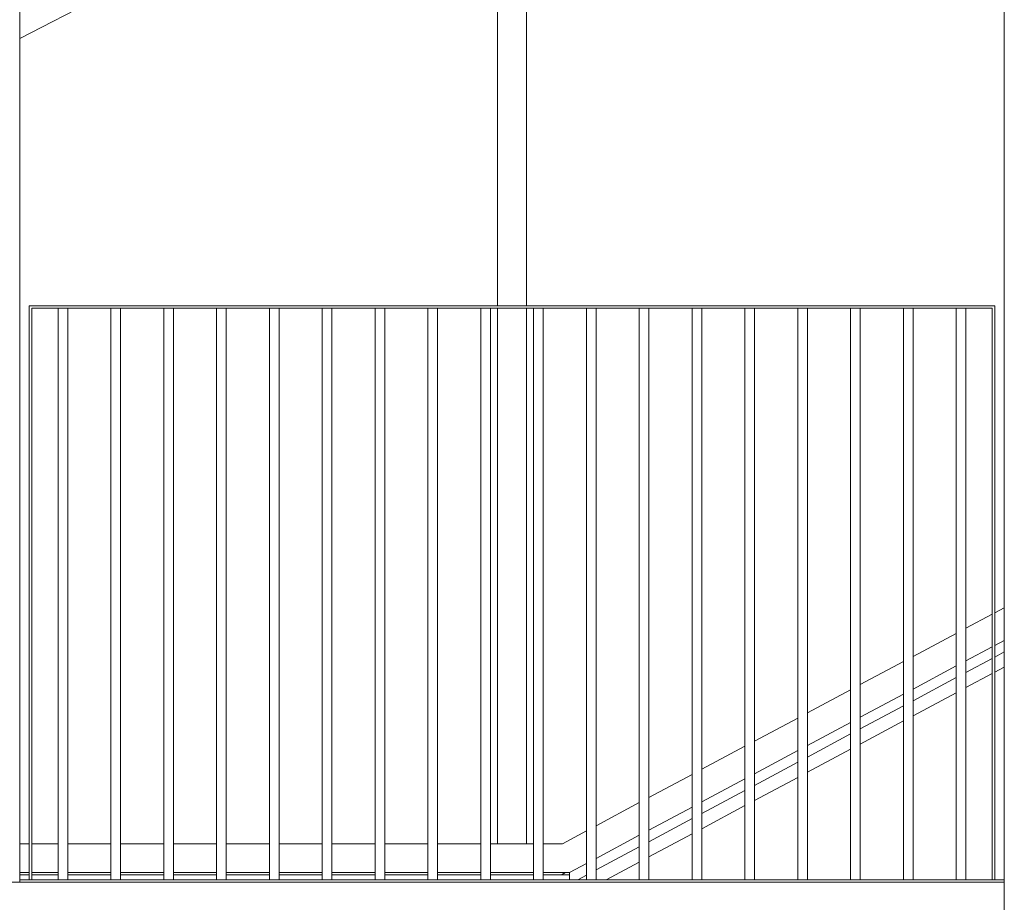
# Model space of a CAD drawing. Header units: millimetres. Extents: x -65 to 293624, y -1905 to 31061.
# Tile 190 of 256: x 117707 to 119757, y 16299 to 18137. Entities that reach past the tile are written whole.
import ezdxf

# ---------------------------------------------------------------- set-up
doc = ezdxf.new("R2010")
doc.units = ezdxf.units.MM
doc.header["$MEASUREMENT"] = 0
for name, color, linetype in [('1244 Fassaadivarustus.AR', 7, 'Continuous'), ('1245 Klaasfassaadid.AR', 7, 'Continuous'), ('1251 Rõdupiirded.AR', 7, 'Continuous'), ('1253 Terrassipostid.AR', 7, 'Continuous'), ('1253 Välisterrassid.AR', 7, 'Continuous'), ('1322 Põrandakatted.SA', 7, 'Continuous'), ('1326 Seinapinnad.SA', 7, 'Continuous')]:
    doc.layers.add(name, color=color, linetype=linetype)

# ---------------------------------------------------------------- blocks, each defined once
blk = doc.blocks.new('Section Element_1063_3', base_point=(20443.1, 12361.4))
at = {"layer": '1253 Terrassipostid.AR', "color": 7, "linetype": 'Continuous', "lineweight": 13}
for p, q in [((119756.9, 16346.4), (119756.9, 19258.3)), ((119756.9, 15990.4), (119756.9, 16346.4))]:
    blk.add_line(p, q, dxfattribs=at)
blk = doc.blocks.new('Section Element_1093_3', base_point=(20443.1, 12361.4))
at = {"layer": '1253 Terrassipostid.AR', "color": 7, "linetype": 'Continuous', "lineweight": 13}
blk.add_line((117706.9, 18191.2), (117706.9, 16346.4), dxfattribs=at)
blk = doc.blocks.new('Section Element_1114_3', base_point=(20443.1, 12361.4))
at = {"layer": '1244 Fassaadivarustus.AR', "color": 7, "linetype": 'Continuous', "lineweight": 13}
for p, q in [((120926, 17445.2), (120881.9, 17421.6)), ((120861.9, 17410.9), (120771.9, 17362.9)), ((120933, 17417.3), (120881.9, 17390)), ((120861.9, 17379.3), (120771.9, 17331.3)), ((120751.9, 17352.2), (120661.9, 17304.1)), ((120751.9, 17320.6), (120661.9, 17272.5)), ((120641.9, 17293.4), (120551.9, 17245.4)), ((120641.9, 17261.8), (120551.9, 17213.8)), ((120531.9, 17234.7), (120441.9, 17186.6)), ((120531.9, 17203.1), (120441.9, 17155)), ((120421.9, 17175.9), (120331.9, 17127.9)), ((120421.9, 17144.3), (120331.9, 17096.3)), ((120311.9, 17117.2), (120221.9, 17069.1)), ((120311.9, 17085.6), (120221.9, 17037.5)), ((120201.9, 17058.4), (120111.9, 17010.4)), ((120201.9, 17026.8), (120111.9, 16978.8)), ((120091.9, 16999.7), (120001.9, 16951.6)), ((120091.9, 16968.1), (120001.9, 16920)), ((119981.9, 16940.9), (119926.9, 16911.6)), ((119921.9, 16908.9), (119907.3, 16901.1)), ((119981.9, 16909.3), (119926.9, 16880)), ((119921.9, 16877.3), (119907.3, 16869.5)), ((119756.9, 16820.8), (119736.9, 16810.1)), ((119731.9, 16807.4), (119676.9, 16778)), ((119731.9, 16775.8), (119676.9, 16746.4)), ((119756.9, 16789.2), (119736.9, 16778.5)), ((119656.9, 16767.4), (119566.9, 16719.3)), ((119656.9, 16735.8), (119566.9, 16687.7)), ((119546.9, 16708.6), (119456.9, 16660.5)), ((119546.9, 16677), (119456.9, 16628.9)), ((119436.9, 16649.9), (119346.9, 16601.8)), ((119436.9, 16618.3), (119346.9, 16570.2)), ((119326.9, 16591.1), (119236.9, 16543)), ((119326.9, 16559.5), (119236.9, 16511.4)), ((119216.9, 16532.4), (119126.9, 16484.3)), ((119216.9, 16500.8), (119126.9, 16452.7)), ((119106.9, 16473.6), (119016.9, 16425.5)), ((119106.9, 16442), (119016.9, 16393.9)), ((118996.9, 16414.9), (118906.9, 16366.8)), ((118996.9, 16383.3), (118927.9, 16346.4)), ((118851.7, 16346.4), (118851.7, 16361.4)), ((118886.9, 16356.1), (118868.8, 16346.4))]:
    blk.add_line(p, q, dxfattribs=at)
blk = doc.blocks.new('Section Element_1127_3', base_point=(20443.1, 12361.4))
at = {"layer": '1253 Välisterrassid.AR', "color": 7, "linetype": 'Continuous', "lineweight": 13}
blk.add_line((117556.9, 16341.4), (117706.9, 16341.4), dxfattribs=at)
blk = doc.blocks.new('Section Element_1222_3', base_point=(20443.1, 12361.4))
at = {"layer": '1245 Klaasfassaadid.AR', "color": 7, "linetype": 'Continuous', "lineweight": 13}
for p, q in [((118761.9, 17541.4), (118761.9, 18646.4)), ((118701.9, 17541.4), (118701.9, 18615.3)), ((118701.9, 16421.4), (118701.9, 17536.4)), ((118761.9, 16421.4), (118761.9, 17536.4)), ((118761.9, 16421.4), (118701.9, 16421.4))]:
    blk.add_line(p, q, dxfattribs=at)
blk = doc.blocks.new('Section Element_1223_3', base_point=(20443.1, 12361.4))
at = {"layer": '1245 Klaasfassaadid.AR', "color": 7, "linetype": 'Continuous', "lineweight": 13}
blk.add_line((117706.9, 18098.4), (118701.9, 18615.3), dxfattribs=at)
blk = doc.blocks.new('Section Element_1332_3', base_point=(20443.1, 12361.4))
at = {"layer": '1326 Seinapinnad.SA', "color": 7, "linetype": 'Continuous', "lineweight": 13}
for p, q in [((118843.4, 16361.4), (118834.7, 16356.9)), ((118834.7, 16356.9), (118851.7, 16356.9))]:
    blk.add_line(p, q, dxfattribs=at)
blk = doc.blocks.new('Section Element_1345_3', base_point=(20443.1, 12361.4))
at = {"layer": '1245 Klaasfassaadid.AR', "color": 7, "linetype": 'Continuous', "lineweight": 13}
for p, q in [((117726.9, 16421.4), (117706.9, 16421.4)), ((117786.9, 16421.4), (117731.9, 16421.4)), ((117896.9, 16421.4), (117806.9, 16421.4)), ((118006.9, 16421.4), (117916.9, 16421.4)), ((118116.9, 16421.4), (118026.9, 16421.4)), ((118226.9, 16421.4), (118136.9, 16421.4)), ((118336.9, 16421.4), (118246.9, 16421.4)), ((118446.9, 16421.4), (118356.9, 16421.4)), ((118556.9, 16421.4), (118466.9, 16421.4)), ((118666.9, 16421.4), (118576.9, 16421.4)), ((118701.9, 16421.4), (118686.9, 16421.4)), ((117726.9, 16361.4), (117706.9, 16361.4)), ((117786.9, 16361.4), (117731.9, 16361.4)), ((117896.9, 16361.4), (117806.9, 16361.4)), ((118006.9, 16361.4), (117916.9, 16361.4)), ((118116.9, 16361.4), (118026.9, 16361.4)), ((118226.9, 16361.4), (118136.9, 16361.4)), ((118336.9, 16361.4), (118246.9, 16361.4)), ((118446.9, 16361.4), (118356.9, 16361.4)), ((118556.9, 16361.4), (118466.9, 16361.4)), ((118666.9, 16361.4), (118576.9, 16361.4)), ((118731.9, 16361.4), (118686.9, 16361.4))]:
    blk.add_line(p, q, dxfattribs=at)
blk = doc.blocks.new('Section Element_1346_3', base_point=(20443.1, 12361.4))
at = {"layer": '1245 Klaasfassaadid.AR', "color": 7, "linetype": 'Continuous', "lineweight": 13}
for p, q in [((118776.9, 16421.4), (118761.9, 16421.4)), ((118836.7, 16421.4), (118796.9, 16421.4)), ((118776.9, 16361.4), (118731.9, 16361.4)), ((118851.7, 16361.4), (118796.9, 16361.4))]:
    blk.add_line(p, q, dxfattribs=at)
blk = doc.blocks.new('Section Element_1347_3', base_point=(20443.1, 12361.4))
at = {"layer": '1245 Klaasfassaadid.AR', "color": 7, "linetype": 'Continuous', "lineweight": 13}
for p, q in [((119756.9, 16912.9), (119736.9, 16902.2)), ((119731.9, 16899.5), (119676.9, 16870.2)), ((119656.9, 16859.5), (119566.9, 16811.4)), ((119731.9, 16831.5), (119676.9, 16802.1)), ((119756.9, 16844.9), (119736.9, 16834.2)), ((119546.9, 16800.7), (119456.9, 16752.7)), ((119656.9, 16791.5), (119566.9, 16743.4)), ((119436.9, 16742), (119346.9, 16693.9)), ((119546.9, 16732.7), (119456.9, 16684.6)), ((119326.9, 16683.2), (119236.9, 16635.2)), ((119436.9, 16674), (119346.9, 16625.9)), ((119216.9, 16624.5), (119126.9, 16576.4)), ((119326.9, 16615.2), (119236.9, 16567.1)), ((119106.9, 16565.7), (119016.9, 16517.7)), ((119216.9, 16556.5), (119126.9, 16508.4)), ((118996.9, 16507), (118906.9, 16458.9)), ((119106.9, 16497.7), (119016.9, 16449.6)), ((118886.9, 16448.2), (118836.7, 16421.4)), ((118996.9, 16439), (118906.9, 16390.9)), ((118886.9, 16380.2), (118851.7, 16361.4))]:
    blk.add_line(p, q, dxfattribs=at)
blk = doc.blocks.new('Section Element_1426_3', base_point=(20443.1, 12361.4))
at = {"layer": '1322 Põrandakatted.SA', "color": 7, "linetype": 'Continuous', "lineweight": 13}
for p, q in [((117706.9, 16356.4), (117726.9, 16356.4)), ((117731.9, 16356.4), (117786.9, 16356.4)), ((117806.9, 16356.4), (117896.9, 16356.4)), ((117916.9, 16356.4), (118006.9, 16356.4)), ((118026.9, 16356.4), (118116.9, 16356.4)), ((118136.9, 16356.4), (118226.9, 16356.4)), ((118246.9, 16356.4), (118336.9, 16356.4)), ((118356.9, 16356.4), (118446.9, 16356.4)), ((118466.9, 16356.4), (118556.9, 16356.4)), ((118576.9, 16356.4), (118666.9, 16356.4)), ((118686.9, 16356.4), (118776.9, 16356.4)), ((118796.9, 16356.4), (118851.7, 16356.4))]:
    blk.add_line(p, q, dxfattribs=at)
blk = doc.blocks.new('Section Element_2092_3', base_point=(20443.1, 12361.4))
at = {"layer": '1251 Rõdupiirded.AR', "color": 7, "linetype": 'Continuous', "lineweight": 13}
for p, q in [((118896.9, 17541.4), (118786.9, 17541.4)), ((118896.9, 17536.4), (118786.9, 17536.4))]:
    blk.add_line(p, q, dxfattribs=at)
blk = doc.blocks.new('Section Element_2093_3', base_point=(20443.1, 12361.4))
at = {"layer": '1251 Rõdupiirded.AR', "color": 7, "linetype": 'Continuous', "lineweight": 13}
for p, q in [((118126.9, 17541.4), (118016.9, 17541.4)), ((118126.9, 17536.4), (118016.9, 17536.4))]:
    blk.add_line(p, q, dxfattribs=at)
blk = doc.blocks.new('Section Element_2094_3', base_point=(20443.1, 12361.4))
at = {"layer": '1251 Rõdupiirded.AR', "color": 7, "linetype": 'Continuous', "lineweight": 13}
for p, q in [((118236.9, 17541.4), (118126.9, 17541.4)), ((118236.9, 17536.4), (118126.9, 17536.4))]:
    blk.add_line(p, q, dxfattribs=at)
blk = doc.blocks.new('Section Element_2095_3', base_point=(20443.1, 12361.4))
at = {"layer": '1251 Rõdupiirded.AR', "color": 7, "linetype": 'Continuous', "lineweight": 13}
for p, q in [((118016.9, 17541.4), (117906.9, 17541.4)), ((118016.9, 17536.4), (117906.9, 17536.4))]:
    blk.add_line(p, q, dxfattribs=at)
blk = doc.blocks.new('Section Element_2096_3', base_point=(20443.1, 12361.4))
at = {"layer": '1251 Rõdupiirded.AR', "color": 7, "linetype": 'Continuous', "lineweight": 13}
for p, q in [((118346.9, 17541.4), (118236.9, 17541.4)), ((118346.9, 17536.4), (118236.9, 17536.4))]:
    blk.add_line(p, q, dxfattribs=at)
blk = doc.blocks.new('Section Element_2097_3', base_point=(20443.1, 12361.4))
at = {"layer": '1251 Rõdupiirded.AR', "color": 7, "linetype": 'Continuous', "lineweight": 13}
for p, q in [((118456.9, 17541.4), (118346.9, 17541.4)), ((118456.9, 17536.4), (118346.9, 17536.4))]:
    blk.add_line(p, q, dxfattribs=at)
blk = doc.blocks.new('Section Element_2098_3', base_point=(20443.1, 12361.4))
at = {"layer": '1251 Rõdupiirded.AR', "color": 7, "linetype": 'Continuous', "lineweight": 13}
for p, q in [((118566.9, 17541.4), (118456.9, 17541.4)), ((118566.9, 17536.4), (118456.9, 17536.4))]:
    blk.add_line(p, q, dxfattribs=at)
blk = doc.blocks.new('Section Element_2099_3', base_point=(20443.1, 12361.4))
at = {"layer": '1251 Rõdupiirded.AR', "color": 7, "linetype": 'Continuous', "lineweight": 13}
for p, q in [((118676.9, 17541.4), (118566.9, 17541.4)), ((118676.9, 17536.4), (118566.9, 17536.4))]:
    blk.add_line(p, q, dxfattribs=at)
blk = doc.blocks.new('Section Element_2100_3', base_point=(20443.1, 12361.4))
at = {"layer": '1251 Rõdupiirded.AR', "color": 7, "linetype": 'Continuous', "lineweight": 13}
for p, q in [((118786.9, 17541.4), (118676.9, 17541.4)), ((118786.9, 17536.4), (118676.9, 17536.4))]:
    blk.add_line(p, q, dxfattribs=at)
blk = doc.blocks.new('Section Element_2101_3', base_point=(20443.1, 12361.4))
at = {"layer": '1251 Rõdupiirded.AR', "color": 7, "linetype": 'Continuous', "lineweight": 13}
for p, q in [((117906.9, 17541.4), (117796.9, 17541.4)), ((117906.9, 17536.4), (117796.9, 17536.4))]:
    blk.add_line(p, q, dxfattribs=at)
blk = doc.blocks.new('Section Element_2102_3', base_point=(20443.1, 12361.4))
at = {"layer": '1251 Rõdupiirded.AR', "color": 7, "linetype": 'Continuous', "lineweight": 13}
for p, q in [((117786.9, 16346.4), (117786.9, 17536.4)), ((117806.9, 16346.4), (117806.9, 17536.4))]:
    blk.add_line(p, q, dxfattribs=at)
blk = doc.blocks.new('Section Element_2103_3', base_point=(20443.1, 12361.4))
at = {"layer": '1251 Rõdupiirded.AR', "color": 7, "linetype": 'Continuous', "lineweight": 13}
for p, q in [((117896.9, 16346.4), (117896.9, 17536.4)), ((117916.9, 16346.4), (117916.9, 17536.4))]:
    blk.add_line(p, q, dxfattribs=at)
blk = doc.blocks.new('Section Element_2104_3', base_point=(20443.1, 12361.4))
at = {"layer": '1251 Rõdupiirded.AR', "color": 7, "linetype": 'Continuous', "lineweight": 13}
for p, q in [((118006.9, 16346.4), (118006.9, 17536.4)), ((118026.9, 16346.4), (118026.9, 17536.4))]:
    blk.add_line(p, q, dxfattribs=at)
blk = doc.blocks.new('Section Element_2105_3', base_point=(20443.1, 12361.4))
at = {"layer": '1251 Rõdupiirded.AR', "color": 7, "linetype": 'Continuous', "lineweight": 13}
for p, q in [((118116.9, 16346.4), (118116.9, 17536.4)), ((118136.9, 16346.4), (118136.9, 17536.4))]:
    blk.add_line(p, q, dxfattribs=at)
blk = doc.blocks.new('Section Element_2106_3', base_point=(20443.1, 12361.4))
at = {"layer": '1251 Rõdupiirded.AR', "color": 7, "linetype": 'Continuous', "lineweight": 13}
for p, q in [((118226.9, 16346.4), (118226.9, 17536.4)), ((118246.9, 16346.4), (118246.9, 17536.4))]:
    blk.add_line(p, q, dxfattribs=at)
blk = doc.blocks.new('Section Element_2107_3', base_point=(20443.1, 12361.4))
at = {"layer": '1251 Rõdupiirded.AR', "color": 7, "linetype": 'Continuous', "lineweight": 13}
for p, q in [((118336.9, 16346.4), (118336.9, 17536.4)), ((118356.9, 16346.4), (118356.9, 17536.4))]:
    blk.add_line(p, q, dxfattribs=at)
blk = doc.blocks.new('Section Element_2108_3', base_point=(20443.1, 12361.4))
at = {"layer": '1251 Rõdupiirded.AR', "color": 7, "linetype": 'Continuous', "lineweight": 13}
for p, q in [((118446.9, 16346.4), (118446.9, 17536.4)), ((118466.9, 16346.4), (118466.9, 17536.4))]:
    blk.add_line(p, q, dxfattribs=at)
blk = doc.blocks.new('Section Element_2109_3', base_point=(20443.1, 12361.4))
at = {"layer": '1251 Rõdupiirded.AR', "color": 7, "linetype": 'Continuous', "lineweight": 13}
for p, q in [((118556.9, 16346.4), (118556.9, 17536.4)), ((118576.9, 16346.4), (118576.9, 17536.4))]:
    blk.add_line(p, q, dxfattribs=at)
blk = doc.blocks.new('Section Element_2110_3', base_point=(20443.1, 12361.4))
at = {"layer": '1251 Rõdupiirded.AR', "color": 7, "linetype": 'Continuous', "lineweight": 13}
for p, q in [((118666.9, 16346.4), (118666.9, 17536.4)), ((118686.9, 16346.4), (118686.9, 17536.4))]:
    blk.add_line(p, q, dxfattribs=at)
blk = doc.blocks.new('Section Element_2111_3', base_point=(20443.1, 12361.4))
at = {"layer": '1251 Rõdupiirded.AR', "color": 7, "linetype": 'Continuous', "lineweight": 13}
for p, q in [((118776.9, 16346.4), (118776.9, 17536.4)), ((118796.9, 16346.4), (118796.9, 17536.4))]:
    blk.add_line(p, q, dxfattribs=at)
blk = doc.blocks.new('Section Element_2112_3', base_point=(20443.1, 12361.4))
at = {"layer": '1251 Rõdupiirded.AR', "color": 7, "linetype": 'Continuous', "lineweight": 13}
for p, q in [((118886.9, 16346.4), (118886.9, 17536.4)), ((118906.9, 16346.4), (118906.9, 17536.4))]:
    blk.add_line(p, q, dxfattribs=at)
blk = doc.blocks.new('Section Element_2113_3', base_point=(20443.1, 12361.4))
at = {"layer": '1251 Rõdupiirded.AR', "color": 7, "linetype": 'Continuous', "lineweight": 13}
for p, q in [((119006.9, 17541.4), (118896.9, 17541.4)), ((119006.9, 17536.4), (118896.9, 17536.4))]:
    blk.add_line(p, q, dxfattribs=at)
blk = doc.blocks.new('Section Element_2114_3', base_point=(20443.1, 12361.4))
at = {"layer": '1251 Rõdupiirded.AR', "color": 7, "linetype": 'Continuous', "lineweight": 13}
for p, q in [((118996.9, 16346.4), (118996.9, 17536.4)), ((119016.9, 16346.4), (119016.9, 17536.4))]:
    blk.add_line(p, q, dxfattribs=at)
blk = doc.blocks.new('Section Element_2115_3', base_point=(20443.1, 12361.4))
at = {"layer": '1251 Rõdupiirded.AR', "color": 7, "linetype": 'Continuous', "lineweight": 13}
for p, q in [((119116.9, 17541.4), (119006.9, 17541.4)), ((119116.9, 17536.4), (119006.9, 17536.4))]:
    blk.add_line(p, q, dxfattribs=at)
blk = doc.blocks.new('Section Element_2116_3', base_point=(20443.1, 12361.4))
at = {"layer": '1251 Rõdupiirded.AR', "color": 7, "linetype": 'Continuous', "lineweight": 13}
for p, q in [((117796.9, 17541.4), (117726.9, 17541.4)), ((117796.9, 17536.4), (117731.9, 17536.4))]:
    blk.add_line(p, q, dxfattribs=at)
blk = doc.blocks.new('Section Element_2117_3', base_point=(20443.1, 12361.4))
at = {"layer": '1251 Rõdupiirded.AR', "color": 7, "linetype": 'Continuous', "lineweight": 13}
for p, q in [((119106.9, 16346.4), (119106.9, 17536.4)), ((119126.9, 16346.4), (119126.9, 17536.4))]:
    blk.add_line(p, q, dxfattribs=at)
blk = doc.blocks.new('Section Element_2118_3', base_point=(20443.1, 12361.4))
at = {"layer": '1251 Rõdupiirded.AR', "color": 7, "linetype": 'Continuous', "lineweight": 13}
for p, q in [((119226.9, 17541.4), (119116.9, 17541.4)), ((119226.9, 17536.4), (119116.9, 17536.4))]:
    blk.add_line(p, q, dxfattribs=at)
blk = doc.blocks.new('Section Element_2119_3', base_point=(20443.1, 12361.4))
at = {"layer": '1251 Rõdupiirded.AR', "color": 7, "linetype": 'Continuous', "lineweight": 13}
for p, q in [((119216.9, 16346.4), (119216.9, 17536.4)), ((119236.9, 16346.4), (119236.9, 17536.4))]:
    blk.add_line(p, q, dxfattribs=at)
blk = doc.blocks.new('Section Element_2120_3', base_point=(20443.1, 12361.4))
at = {"layer": '1251 Rõdupiirded.AR', "color": 7, "linetype": 'Continuous', "lineweight": 13}
for p, q in [((119336.9, 17541.4), (119226.9, 17541.4)), ((119336.9, 17536.4), (119226.9, 17536.4))]:
    blk.add_line(p, q, dxfattribs=at)
blk = doc.blocks.new('Section Element_2121_3', base_point=(20443.1, 12361.4))
at = {"layer": '1251 Rõdupiirded.AR', "color": 7, "linetype": 'Continuous', "lineweight": 13}
for p, q in [((119326.9, 16346.4), (119326.9, 17536.4)), ((119346.9, 16346.4), (119346.9, 17536.4))]:
    blk.add_line(p, q, dxfattribs=at)
blk = doc.blocks.new('Section Element_2122_3', base_point=(20443.1, 12361.4))
at = {"layer": '1251 Rõdupiirded.AR', "color": 7, "linetype": 'Continuous', "lineweight": 13}
for p, q in [((119446.9, 17541.4), (119336.9, 17541.4)), ((119446.9, 17536.4), (119336.9, 17536.4))]:
    blk.add_line(p, q, dxfattribs=at)
blk = doc.blocks.new('Section Element_2123_3', base_point=(20443.1, 12361.4))
at = {"layer": '1251 Rõdupiirded.AR', "color": 7, "linetype": 'Continuous', "lineweight": 13}
for p, q in [((119436.9, 16346.4), (119436.9, 17536.4)), ((119456.9, 16346.4), (119456.9, 17536.4))]:
    blk.add_line(p, q, dxfattribs=at)
blk = doc.blocks.new('Section Element_2124_3', base_point=(20443.1, 12361.4))
at = {"layer": '1251 Rõdupiirded.AR', "color": 7, "linetype": 'Continuous', "lineweight": 13}
for p, q in [((119556.9, 17541.4), (119446.9, 17541.4)), ((119556.9, 17536.4), (119446.9, 17536.4))]:
    blk.add_line(p, q, dxfattribs=at)
blk = doc.blocks.new('Section Element_2125_3', base_point=(20443.1, 12361.4))
at = {"layer": '1251 Rõdupiirded.AR', "color": 7, "linetype": 'Continuous', "lineweight": 13}
for p, q in [((119546.9, 16346.4), (119546.9, 17536.4)), ((119566.9, 16346.4), (119566.9, 17536.4))]:
    blk.add_line(p, q, dxfattribs=at)
blk = doc.blocks.new('Section Element_2126_3', base_point=(20443.1, 12361.4))
at = {"layer": '1251 Rõdupiirded.AR', "color": 7, "linetype": 'Continuous', "lineweight": 13}
for p, q in [((119666.9, 17541.4), (119556.9, 17541.4)), ((119666.9, 17536.4), (119556.9, 17536.4))]:
    blk.add_line(p, q, dxfattribs=at)
blk = doc.blocks.new('Section Element_2127_3', base_point=(20443.1, 12361.4))
at = {"layer": '1251 Rõdupiirded.AR', "color": 7, "linetype": 'Continuous', "lineweight": 13}
for p, q in [((119656.9, 16346.4), (119656.9, 17536.4)), ((119666.9, 17536.4), (119666.9, 17536.4)), ((119676.9, 16346.4), (119676.9, 17536.4))]:
    blk.add_line(p, q, dxfattribs=at)
blk = doc.blocks.new('Section Element_2128_3', base_point=(20443.1, 12361.4))
at = {"layer": '1251 Rõdupiirded.AR', "color": 7, "linetype": 'Continuous', "lineweight": 13}
for p, q in [((119736.9, 17541.4), (119666.9, 17541.4)), ((119731.9, 17536.4), (119666.9, 17536.4))]:
    blk.add_line(p, q, dxfattribs=at)
blk = doc.blocks.new('Section Element_2129_3', base_point=(20443.1, 12361.4))
at = {"layer": '1251 Rõdupiirded.AR', "color": 7, "linetype": 'Continuous', "lineweight": 13}
for p, q in [((119731.9, 16346.4), (119731.9, 17536.4)), ((119736.9, 16346.4), (119736.9, 17541.4))]:
    blk.add_line(p, q, dxfattribs=at)
blk = doc.blocks.new('Section Element_2130_3', base_point=(20443.1, 12361.4))
at = {"layer": '1251 Rõdupiirded.AR', "color": 7, "linetype": 'Continuous', "lineweight": 13}
for p, q in [((117726.9, 17541.4), (117726.9, 16346.4)), ((117731.9, 17536.4), (117731.9, 16346.4))]:
    blk.add_line(p, q, dxfattribs=at)
blk = doc.blocks.new('Section Element_2303_3', base_point=(20443.1, 12361.4))
at = {"layer": '1251 Rõdupiirded.AR', "color": 7, "linetype": 'Continuous', "lineweight": 13}
for p, q in [((119756.9, 16346.4), (117706.9, 16346.4)), ((117706.9, 16341.4), (117706.9, 16346.4)), ((119756.9, 16341.4), (117706.9, 16341.4)), ((119756.9, 16341.4), (119756.9, 16346.4))]:
    blk.add_line(p, q, dxfattribs=at)

msp = doc.modelspace()

# ---------------------------------------------------------------- block references
at = {"layer": '1244 Fassaadivarustus.AR', "lineweight": 0}
msp.add_blockref('Section Element_1114_3', (20443.1, 12361.4), dxfattribs=at)
at = {"layer": '1245 Klaasfassaadid.AR', "lineweight": 0}
for name in ['Section Element_1222_3', 'Section Element_1223_3', 'Section Element_1347_3', 'Section Element_1345_3', 'Section Element_1346_3']:
    msp.add_blockref(name, (20443.1, 12361.4), dxfattribs=at)
at = {"layer": '1251 Rõdupiirded.AR', "lineweight": 0}
for name in ['Section Element_2116_3', 'Section Element_2130_3', 'Section Element_2102_3', 'Section Element_2101_3', 'Section Element_2103_3', 'Section Element_2095_3', 'Section Element_2104_3', 'Section Element_2093_3', 'Section Element_2105_3', 'Section Element_2094_3', 'Section Element_2106_3', 'Section Element_2096_3', 'Section Element_2107_3', 'Section Element_2097_3', 'Section Element_2108_3', 'Section Element_2098_3', 'Section Element_2109_3', 'Section Element_2099_3', 'Section Element_2110_3', 'Section Element_2100_3', 'Section Element_2111_3', 'Section Element_2092_3', 'Section Element_2112_3', 'Section Element_2113_3', 'Section Element_2114_3', 'Section Element_2115_3', 'Section Element_2117_3', 'Section Element_2118_3', 'Section Element_2119_3', 'Section Element_2120_3', 'Section Element_2121_3', 'Section Element_2122_3', 'Section Element_2123_3', 'Section Element_2124_3', 'Section Element_2125_3', 'Section Element_2126_3', 'Section Element_2127_3', 'Section Element_2128_3', 'Section Element_2129_3', 'Section Element_2303_3']:
    msp.add_blockref(name, (20443.1, 12361.4), dxfattribs=at)
at = {"layer": '1253 Terrassipostid.AR', "lineweight": 0}
for name in ['Section Element_1063_3', 'Section Element_1093_3']:
    msp.add_blockref(name, (20443.1, 12361.4), dxfattribs=at)
at = {"layer": '1253 Välisterrassid.AR', "lineweight": 0}
msp.add_blockref('Section Element_1127_3', (20443.1, 12361.4), dxfattribs=at)
at = {"layer": '1322 Põrandakatted.SA', "lineweight": 0}
msp.add_blockref('Section Element_1426_3', (20443.1, 12361.4), dxfattribs=at)
at = {"layer": '1326 Seinapinnad.SA', "lineweight": 0}
msp.add_blockref('Section Element_1332_3', (20443.1, 12361.4), dxfattribs=at)

doc.saveas('drawing.dxf')
